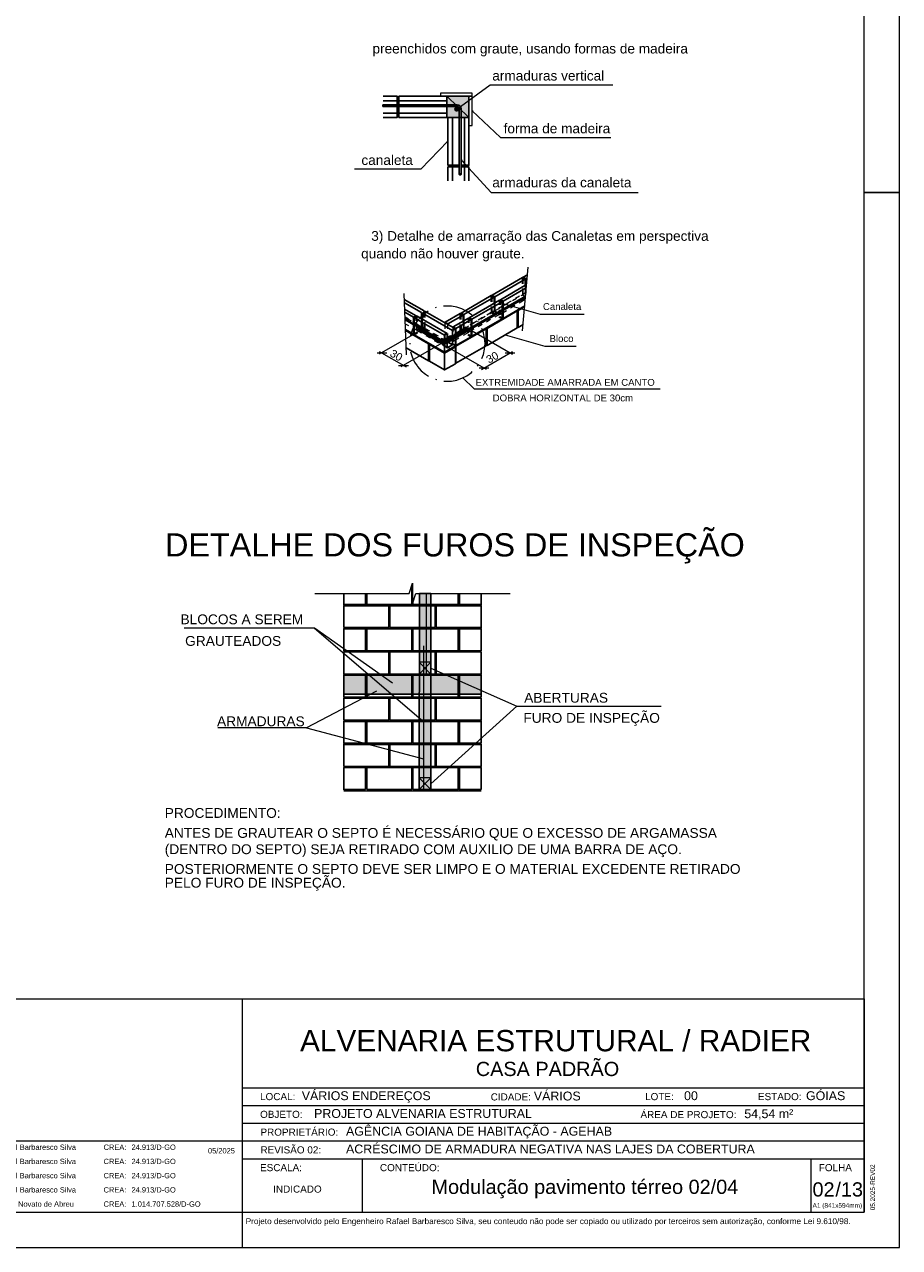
# Model space of a CAD drawing. Header units: millimetres. Extents: x 337 to 624, y -381 to -65.
# Tile 86 of 139: x 397 to 422, y -189 to -154. Entities that reach past the tile are written whole.
import ezdxf
from ezdxf.enums import TextEntityAlignment as Align

# ---------------------------------------------------------------- set-up
doc = ezdxf.new("R2010")
doc.units = ezdxf.units.MM
doc.header["$MEASUREMENT"] = 0
doc.layers.get('0').update_dxf_attribs({"lineweight": 5})
doc.layers.add('PDF_Geometry', color=7, linetype='Continuous')
doc.layers.add('PDF_Text', color=7, linetype='Continuous')
doc.layers.add('PDF_Solid Fills', color=7, linetype='Continuous', true_color=0xdc0000)
doc.layers.add('PRANCHA 01', color=7, linetype='Continuous', lineweight=20)
doc.styles.add('Arial', font='arial.ttf')
doc.styles.add('PDF Arial', font='arial.ttf')

# ---------------------------------------------------------------- blocks, each defined once
blk = doc.blocks.new('Carimbo_Rafael_2022')
at = {"color": 0}
for p, q in [((524.018, -54.927), (551.818, -54.927)), ((524.018, -60.927), (551.818, -60.927))]:
    blk.add_line(p, q, dxfattribs=at)
for p, q in [((524.018, -54.927), (524.018, -60.927)), ((524.018, -54.927), (524.018, -60.927)), ((534.318, -54.927), (534.318, -60.927)), ((534.318, -54.927), (534.318, -60.927)), ((551.818, -54.927), (551.818, -60.927)), ((534.318, -57.427), (551.818, -57.427)), ((534.318, -57.927), (551.818, -57.927)), ((534.318, -58.427), (551.818, -58.427)), ((524.018, -58.927), (534.318, -58.927)), ((526.018, -58.927), (526.018, -60.927)), ((534.318, -58.927), (551.818, -58.927)), ((534.318, -59.427), (551.818, -59.427)), ((537.692, -59.427), (537.692, -60.927)), ((550.318, -59.427), (550.318, -60.927))]:
    blk.add_line(p, q)
at = {"color": 152, "true_color": 0x0063c7, "style": 'Arial'}
for s, height, p in [('ALVENARIA ESTRUTURAL / RADIER', 0.6, (535.944, -56.402)), ('CASA PADRÃO', 0.4, (540.891, -57.098)), ('VÁRIOS ENDEREÇOS', 0.25, (535.992, -57.777)), ('VÁRIOS', 0.25, (542.524, -57.786)), ('GÓIAS', 0.25, (550.185, -57.777)), ('00', 0.25, (546.753, -57.777)), ('PROJETO ALVENARIA ESTRUTURAL', 0.25, (536.338, -58.277)), ('54,54 m²', 0.25, (548.448, -58.284)), ('AGÊNCIA GOIANA DE HABITAÇÃO - AGEHAB', 0.25, (537.237, -58.777)), ('ACRÉSCIMO DE ARMADURA NEGATIVA NAS LAJES DA COBERTURA', 0.25, (537.237, -59.277)), ('INDICADO', 0.2, (535.187, -60.381)), ('/13', 0.4, (551.013, -60.49))]:
    blk.add_text(s, height=height, dxfattribs=at).set_placement(p)
at = {"style": 'Arial'}
for s, height, p in [('LOCAL:', 0.2, (534.818, -57.777)), ('CIDADE:', 0.2, (541.31, -57.786)), ('LOTE:', 0.2, (545.656, -57.777)), ('ESTADO:', 0.2, (548.833, -57.777)), ('OBJETO:', 0.2, (534.818, -58.277)), ('ÁREA DE PROJETO:', 0.2, (545.526, -58.284)), ('PROPRIETÁRIO:', 0.2, (534.829, -58.777)), ('ELAB.', 0.2, (524.318, -59.177)), ('Eng. Civil - Rafael Barbaresco Silva', 0.15, (526.318, -59.177)), ('CREA:', 0.15, (530.414, -59.177)), ('24.913/D-GO', 0.15, (531.2, -59.177)), ('05/2025', 0.15, (533.352, -59.277)), ('REVISÃO 02:', 0.2, (534.829, -59.277)), ('DES.', 0.2, (524.318, -59.577)), ('Eng. Civil - Rafael Barbaresco Silva', 0.15, (526.318, -59.577)), ('CREA:', 0.15, (530.414, -59.577)), ('24.913/D-GO', 0.15, (531.2, -59.577)), ('CONTEÚDO:', 0.2, (538.192, -59.777)), ('CONF.', 0.2, (524.318, -59.977)), ('Eng. Civil - Rafael Barbaresco Silva', 0.15, (526.318, -59.977)), ('CREA:', 0.15, (530.414, -59.977)), ('24.913/D-GO', 0.15, (531.2, -59.977)), ('ESCALA:', 0.2, (534.818, -59.777)), (' FOLHA', 0.2, (550.468, -59.777)), ('RESP.TEC.', 0.2, (524.318, -60.377)), ('Eng. Civil - Rafael Barbaresco Silva', 0.15, (526.318, -60.377)), ('CREA:', 0.15, (530.414, -60.377)), ('24.913/D-GO', 0.15, (531.2, -60.377)), ('REVISÃO 2', 0.2, (524.318, -60.777)), ('Eng. Civil - Lucas Novato de Abreu', 0.15, (526.318, -60.777)), ('CREA:', 0.15, (530.414, -60.777)), ('1.014.707.528/D-GO', 0.15, (531.2, -60.777))]:
    blk.add_text(s, height=height, dxfattribs=at).set_placement(p)
at = {"layer": 'PDF_Text', "insert": (552.128, -60.879), "char_height": 0.13, "attachment_point": 7, "rotation": 90, "line_spacing_factor": 0.76943, "style": 'PDF Arial'}
blk.add_mtext('05.2025-REV02', dxfattribs=at)
at = {"layer": 'PDF_Text', "insert": (550.371, -60.845), "char_height": 0.13, "attachment_point": 7, "line_spacing_factor": 0.76943, "style": 'PDF Arial'}
blk.add_mtext('A1 (841x594mm)', dxfattribs=at)
at = {"layer": 'PDF_Text', "insert": (534.414, -61.318), "char_height": 0.165, "attachment_point": 7, "style": 'PDF Arial'}
blk.add_mtext('Projeto desenvolvido pelo Engenheiro Rafael Barbaresco Silva, seu conteudo não pode ser copiado ou utilizado por terceiros sem autorização, conforme Lei 9.610/98.', dxfattribs=at)

msp = doc.modelspace()

# ---------------------------------------------------------------- linework, layer by layer
at = {"layer": 'PDF_Geometry', "color": 7, "lineweight": 20}
for points in [[(409.0697, -156.7932), (410.0101, -156.114), (413.4582, -156.114)], [(409.5283, -156.8629), (409.4993, -156.8455), (410.3004, -157.5885), (413.4002, -157.5885)], [(409.4993, -156.8455), (409.5225, -156.8687)], [(408.7969, -157.7278), (408.8201, -157.6988), (408.0597, -158.4824), (406.1905, -158.4824)], [(408.8201, -157.6988), (408.7911, -157.722)], [(409.2207, -158.2444), (409.1916, -158.2212), (410.0333, -159.1442), (414.178, -159.1442)], [(409.1916, -158.2212), (409.2091, -158.2502)], [(410.9157, -163.0334), (411.0782, -161.2455)], [(411.0144, -161.7448), (411.0144, -161.9711), (410.875, -162.0524)], [(410.9157, -161.7099), (410.9157, -161.5358)], [(410.9331, -161.7099), (410.9331, -161.5532)], [(410.9911, -161.7564), (410.9911, -161.9828), (411.0086, -161.9944)], [(407.6534, -163.7126), (407.5837, -161.9886)], [(410.0391, -162.2149), (410.0391, -162.0408)], [(410.0624, -162.2149), (410.0624, -162.0524)], [(410.2713, -162.3078), (410.2713, -162.1743)], [(410.7531, -162.1221), (410.637, -162.1917)], [(410.8344, -162.064), (410.7183, -162.1279)], [(410.9969, -162.1569), (410.8228, -162.2556)], [(410.9157, -161.8434), (410.9157, -162.0176), (411.0028, -162.0698)], [(410.9157, -162.0292), (411.0028, -162.0814)], [(410.9331, -162.006), (410.9331, -161.8434)], [(411.0144, -161.9595), (410.9563, -161.9944)], [(411.0144, -161.9711), (411.0144, -161.9711)], [(408.2629, -162.482), (408.1874, -162.5342), (408.0655, -162.6329), (407.961, -162.749), (407.9436, -162.7722), (407.8797, -162.8767), (407.8101, -163.016), (407.7636, -163.1611), (407.7636, -163.1669)], [(408.1526, -162.6619), (408.1526, -162.5052)], [(408.1758, -162.6619), (408.1758, -162.4878)], [(408.4893, -162.3833), (408.4602, -162.3891)], [(409.5051, -162.5981), (409.4819, -162.5807), (409.3542, -162.4878), (409.2149, -162.4181), (409.1278, -162.3891), (409.0697, -162.3659), (408.9188, -162.3427), (408.7621, -162.3368), (408.6982, -162.3427)], [(410.0391, -162.5226), (409.9114, -162.5923)], [(410.1204, -162.4878), (409.9869, -162.5632)], [(410.0391, -162.3485), (410.0391, -162.5226), (410.132, -162.5748)], [(410.0624, -162.5052), (410.0624, -162.3485)], [(410.1204, -162.4704), (410.0624, -162.5052), (410.1552, -162.5632)], [(410.1204, -162.2614), (410.1204, -162.4878), (410.2713, -162.5748), (410.2713, -162.4413)], [(410.1378, -162.244), (410.1378, -162.4762)], [(410.2771, -162.3949), (410.1378, -162.4762), (410.2946, -162.5632), (410.4687, -162.4646)], [(410.3584, -162.3368), (410.2423, -162.4065)], [(410.2946, -162.3078), (410.2946, -162.1859)], [(410.2946, -162.2498), (411.4149, -162.569), (412.6513, -162.569)], [(410.2946, -162.5632), (410.2946, -162.4413)], [(410.5151, -162.2556), (410.399, -162.3252)], [(410.5964, -162.1975), (410.4803, -162.2672)], [(410.7009, -162.3252), (410.5848, -162.3949)], [(407.6127, -162.6387), (407.7056, -162.6967)], [(407.6127, -162.6561), (407.7869, -162.7548)], [(407.6185, -162.8361), (407.7114, -162.8883)], [(407.8217, -162.7606), (407.9436, -162.8303)], [(407.903, -162.8245), (408.0771, -162.9231)], [(407.9262, -162.7548), (407.9262, -162.6329)], [(407.9262, -162.8883), (407.9262, -163.0102), (408.0771, -162.9231), (408.0771, -162.6967)], [(407.9494, -162.7548), (407.9494, -162.6213)], [(408.0771, -163.0973), (407.9494, -163.0218), (408.1003, -162.9347), (408.1003, -162.7084)], [(408.1526, -162.9522), (408.1526, -162.8012)], [(408.1758, -162.9696), (408.1758, -162.7954)], [(408.7447, -162.9754), (408.7447, -162.8187)], [(408.8201, -162.9812), (408.8201, -162.8593)], [(409.1684, -162.7142), (409.1684, -162.5458)], [(409.1684, -163.0218), (409.1684, -162.8535)], [(409.1916, -162.7142), (409.1916, -162.5574)], [(409.1916, -162.8535), (409.1916, -163.0102), (409.2729, -163.0567)], [(409.2439, -162.7664), (409.2439, -162.9928), (409.3948, -163.0799), (409.2439, -163.1669)], [(409.2671, -162.749), (409.2671, -162.9812), (409.418, -163.0683), (409.418, -162.9464)], [(409.3948, -162.8128), (409.3948, -162.6793)], [(409.418, -162.8128), (409.418, -162.6909)], [(409.5573, -162.8012), (409.4354, -162.8709)], [(409.6328, -162.7664), (409.5167, -162.8361)], [(409.6676, -162.7838), (409.6502, -162.7606)], [(409.7837, -162.8593), (409.6676, -162.9231)], [(409.7953, -162.6619), (409.6734, -162.7316)], [(409.8708, -162.6329), (409.7489, -162.7026)], [(410.0217, -162.72), (409.9056, -162.7896)], [(410.2713, -162.5748), (410.1436, -162.6503)], [(410.2539, -162.6445), (410.3468, -162.6967)], [(410.2771, -162.6329), (410.37, -162.6851)], [(408.0249, -163.0392), (406.8871, -163.6952)], [(407.8333, -162.958), (407.9262, -163.0102)], [(407.8681, -163.1437), (407.9668, -163.0915)], [(407.8739, -163.1147), (407.9552, -163.0683)], [(407.9494, -163.0218), (407.9494, -162.8883)], [(408.0713, -163.0044), (408.1526, -162.9522), (408.0597, -162.8999)], [(408.0829, -163.0218), (408.1758, -162.9696), (408.3035, -163.0392)], [(408.1003, -162.9347), (408.2687, -163.0334)], [(408.1932, -163.1669), (408.3151, -163.2366)], [(408.3906, -163.1031), (408.5067, -163.1727)], [(408.4254, -163.1089), (408.5415, -163.1785)], [(408.7447, -163.2714), (408.7447, -163.1089)], [(408.8956, -163.1785), (408.7447, -163.2714), (408.8375, -163.3237)], [(408.8201, -163.2366), (408.8201, -163.1147)], [(408.9711, -163.1495), (408.8201, -163.2366), (408.9711, -163.3237), (409.1278, -163.2366)], [(408.9711, -163.0683), (408.9711, -162.9464)], [(408.9711, -163.3237), (408.9711, -163.2076)], [(409.0175, -163.1147), (409.1684, -163.0218), (409.2613, -163.0799)], [(409.2439, -162.9928), (409.093, -163.0799)], [(409.3193, -162.9347), (409.1916, -163.0102)], [(409.3948, -162.9057), (409.2671, -162.9812)], [(409.3832, -163.1437), (409.4761, -163.2018)], [(409.389, -163.1263), (409.4761, -163.1727)], [(409.3948, -163.0799), (409.3948, -162.9464)], [(409.5457, -162.9928), (409.418, -163.0683)], [(409.4993, -163.0392), (410.637, -163.6952)], [(409.7721, -163.8113), (409.8186, -163.701), (409.8534, -163.5501), (409.865, -163.3933), (409.8534, -163.2424), (409.8186, -163.0915), (409.7721, -162.9696)], [(410.4281, -163.1437), (411.5426, -163.463), (412.4249, -163.463)], [(408.7098, -163.3469), (407.4966, -164.0493)], [(407.7462, -163.3817), (407.7462, -163.4107)], [(408.4312, -163.3063), (408.5531, -163.3701)], [(408.6286, -163.2424), (408.7969, -163.3411)], [(408.6634, -163.2482), (408.7795, -163.3179)], [(408.6692, -163.4398), (408.7969, -163.5152)], [(408.6808, -163.4165), (409.894, -164.1131)], [(408.8956, -163.3817), (409.0291, -163.4572)], [(408.9536, -163.3933), (409.0465, -163.4456)], [(406.8233, -163.6546), (407.0961, -163.6546)], [(406.8871, -163.6139), (407.6417, -164.0493)], [(407.7695, -163.6255), (407.8101, -163.7707), (407.8797, -163.9158), (407.9494, -164.0203), (407.961, -164.0435), (408.0655, -164.1596), (408.1874, -164.2582), (408.2687, -164.3105)], [(409.7605, -164.1247), (410.637, -163.6139)], [(410.4281, -163.6546), (410.7009, -163.6546)], [(407.4328, -164.0087), (407.7056, -164.0087)], [(408.704, -164.4498), (408.7621, -164.4556), (408.9188, -164.4498), (409.0697, -164.4208), (409.1336, -164.3976), (409.2149, -164.3685), (409.3542, -164.2989), (409.4819, -164.2118), (409.5051, -164.1828)], [(409.6502, -164.0261), (409.6676, -164.0029)], [(409.6967, -164.0783), (409.9695, -164.0783)], [(408.466, -164.3976), (408.4951, -164.4092)], [(409.2323, -164.3511), (409.5573, -164.6704), (414.7933, -164.6704)], [(405.0693, -170.4332), (407.5268, -170.4332), (407.7252, -170.4332), (407.8189, -170.1411), (407.8189, -170.7252), (407.9181, -170.4332), (408.1164, -170.4332), (410.5685, -170.4332)], [(408.2101, -170.4332), (408.2101, -172.7254)], [(405.0638, -171.4085), (401.3995, -171.4085)], [(407.2623, -172.9513), (405.0638, -171.4085), (408.133, -174.0313)], [(408.133, -171.9044), (408.133, -175.9489)], [(408.3368, -172.6979), (408.0117, -172.3672)], [(408.3368, -172.3672), (408.0117, -172.6979)], [(408.3368, -172.5326), (410.7558, -173.6015), (408.3368, -175.7891)], [(406.805, -173.1828), (404.8378, -174.2132), (408.133, -175.0838)], [(410.7558, -173.6015), (414.8224, -173.6015)], [(404.8378, -174.2132), (402.3472, -174.2132)], [(408.3368, -175.9489), (408.0117, -175.6238)], [(408.3368, -175.6238), (408.0117, -175.9489)], [(405.8848, -175.982), (409.7585, -175.982)]]:
    msp.add_lwpolyline(points, dxfattribs=at)
at = {"layer": 'PDF_Geometry', "color": 7, "lineweight": 30}
for points in [[(409.0755, -156.7177), (406.9974, -156.7177), (407.0032, -156.7177), (407.0032, -156.7119), (407.009, -156.7119), (407.009, -156.7061), (407.009, -156.7003), (407.009, -156.6945), (407.009, -156.6887), (407.009, -156.6829), (407.0032, -156.6771), (407.0032, -156.6713), (406.9974, -156.6713), (406.9916, -156.6713), (406.9858, -156.6771), (406.9858, -156.6829), (406.9858, -156.6887), (406.9858, -156.6945), (406.9858, -156.7003), (406.9858, -156.7061), (406.9858, -156.7119), (406.9916, -156.7177), (406.9974, -156.7177)], [(407.3921, -156.6713), (407.3921, -156.4333), (406.9974, -156.4333)], [(407.3921, -156.561), (406.9974, -156.561)], [(409.0755, -156.6713), (406.9974, -156.6713)], [(407.4386, -156.6713), (407.4386, -156.4333), (408.7853, -156.4333), (408.7853, -156.6713)], [(407.4386, -156.561), (408.7853, -156.561)], [(406.9974, -157.0254), (407.3921, -157.0254), (407.3921, -156.7177)], [(407.3921, -156.9035), (406.9974, -156.9035)], [(408.7853, -156.7177), (408.7853, -157.0254), (407.4386, -157.0254), (407.4386, -156.7177)], [(407.4386, -156.9035), (408.7853, -156.9035)], [(409.1394, -158.6275), (409.1394, -156.7874)], [(409.1916, -158.6275), (409.1916, -156.7874)], [(409.1394, -158.3721), (408.8201, -158.3721), (408.8201, -157.0254), (409.1394, -157.0254)], [(408.9478, -157.0254), (408.9478, -158.3721)], [(409.1916, -157.0254), (409.4122, -157.0254), (409.4122, -158.3721), (409.1916, -158.3721)], [(409.2845, -157.0254), (409.2845, -158.3721)], [(408.8201, -158.8133), (408.8201, -158.4186), (409.1278, -158.4186)], [(408.9478, -158.4186), (408.9478, -158.8133)], [(409.18, -158.4186), (409.4122, -158.4186), (409.4122, -158.8133)], [(409.2845, -158.4186), (409.2845, -158.8133)], [(411.0608, -161.4545), (410.9331, -161.5242), (411.0144, -161.5706), (411.0492, -161.5474)], [(410.1378, -162.2498), (410.1378, -162.0756), (410.0624, -162.0292), (410.9157, -161.5358), (410.9911, -161.5822), (410.1378, -162.0756)], [(410.2946, -162.1627), (411.0318, -161.7331)], [(410.37, -162.2033), (411.026, -161.826)], [(410.9331, -161.5532), (410.9331, -161.5242)], [(410.9911, -161.7564), (410.9911, -161.5822)], [(411.0144, -161.7448), (411.0144, -161.5706)], [(408.1526, -162.4994), (408.1526, -162.4762), (407.5895, -162.1511)], [(408.6982, -163.3933), (411.0028, -162.064)], [(408.7098, -163.4165), (411.0028, -162.093)], [(409.1916, -162.5342), (410.0391, -162.0408), (410.1204, -162.0872), (409.2671, -162.5748)], [(409.418, -162.6909), (409.418, -162.6677), (409.4935, -162.7084), (410.3468, -162.2208), (410.2713, -162.1743), (409.418, -162.6677)], [(410.0624, -162.0524), (410.0624, -162.0292)], [(410.1204, -162.2556), (410.1204, -162.0872)], [(410.2946, -162.1859), (410.2946, -162.1627), (410.37, -162.2033), (410.37, -162.6851)], [(408.0771, -162.6967), (408.0771, -162.5226), (407.5953, -162.244)], [(407.6011, -162.4239), (407.9262, -162.6097)], [(407.6069, -162.511), (407.8507, -162.6503)], [(408.9478, -163.4282), (408.9478, -163.0218), (408.1003, -162.5342), (408.1758, -162.4878), (409.0291, -162.9812), (409.0291, -163.4572)], [(410.3468, -162.2208), (410.3468, -162.6967), (409.4935, -163.1902)], [(410.7473, -162.4646), (410.7706, -162.4762), (410.7706, -162.9522), (409.9231, -163.4456)], [(409.9231, -162.9696), (410.7706, -162.4762)], [(410.3468, -162.6735), (410.37, -162.6851), (410.9795, -162.331)], [(410.7706, -162.4529), (410.7938, -162.4646), (410.9795, -162.3543)], [(410.7938, -162.9406), (410.7938, -162.4646)], [(407.6127, -162.7258), (408.6866, -163.3469)], [(407.8507, -163.1321), (407.8507, -162.6503), (407.9262, -162.6097), (407.9262, -162.6329)], [(409.0465, -163.9506), (409.0465, -163.4688), (409.0291, -163.4572), (408.7214, -163.6371), (407.8681, -163.1437), (407.8681, -162.6677), (407.9494, -162.6213), (408.7969, -163.1147), (408.7969, -163.5152), (408.9478, -163.4282), (408.7969, -163.3411)], [(408.7214, -163.6371), (408.7214, -163.1553), (408.7969, -163.1147), (408.7214, -163.1553), (407.8681, -162.6677)], [(408.1003, -162.7084), (408.1003, -162.5342)], [(409.2439, -162.7606), (409.2439, -162.5923), (409.1684, -162.5458), (408.7447, -162.7896)], [(408.8201, -162.8593), (408.8201, -162.8361), (408.7447, -162.7896), (408.7447, -162.8187)], [(408.8201, -162.8361), (409.2439, -162.5923)], [(409.4761, -162.72), (409.3948, -162.6793), (408.9711, -162.9231)], [(409.0291, -163.434), (409.0465, -163.4456), (409.4761, -163.2018), (409.4761, -162.72), (409.0465, -162.9696)], [(409.1916, -162.5574), (409.1916, -162.5342), (409.2671, -162.5748), (409.2671, -162.749)], [(409.4761, -163.1727), (409.4935, -163.1902), (409.4935, -162.7084)], [(410.7706, -162.9289), (410.7938, -162.9406), (410.9331, -162.8593)], [(407.6243, -162.9986), (407.8507, -163.1321), (407.8739, -163.1205)], [(407.6243, -163.0276), (408.2745, -163.3991), (408.2977, -163.3875)], [(408.6924, -163.3933), (408.0365, -163.016), (408.0307, -163.016), (408.0307, -163.0218), (408.0249, -163.0218), (408.0249, -163.0276), (408.0249, -163.0334), (408.0249, -163.0392), (408.6808, -163.4165)], [(408.704, -163.3237), (409.36, -162.9464), (409.36, -162.9522), (409.36, -162.958), (409.3658, -162.9638), (409.3716, -162.9696), (409.3716, -162.9638), (408.7098, -163.3469)], [(409.0291, -162.9812), (408.9478, -163.0218)], [(408.9711, -162.9464), (408.9711, -162.9231), (409.0465, -162.9696), (409.0465, -163.4456)], [(409.0291, -163.939), (409.0465, -163.9506), (409.8998, -163.4572), (409.8998, -162.9812)], [(409.8766, -162.9696), (409.8998, -162.9812), (409.0465, -163.4688)], [(409.36, -162.9464), (409.3658, -162.9464), (409.3658, -162.9522), (409.3716, -162.9522), (409.3716, -162.958), (409.3716, -162.9638)], [(409.8998, -162.9522), (409.9231, -162.9696), (409.9231, -163.4456), (409.8998, -163.434)], [(407.6417, -163.5152), (408.2745, -163.8809), (408.2977, -163.8693)], [(408.2745, -163.8809), (408.2745, -163.3991)], [(408.2977, -163.4165), (408.2977, -163.8926), (408.7214, -164.1363), (408.7214, -163.6604), (408.2977, -163.4165), (408.3151, -163.3991)], [(409.0059, -163.4688), (409.0291, -163.4862), (408.7214, -163.6604)], [(408.7214, -164.1363), (409.0291, -163.9622), (409.0291, -163.4862)], [(406.5019, -170.4332), (406.5019, -170.7417), (405.8848, -170.7417), (405.8848, -170.4332)], [(406.535, -170.4332), (406.535, -170.7417), (407.8023, -170.7417), (407.8023, -170.1907)], [(407.8354, -170.6756), (407.8354, -170.7417), (409.1083, -170.7417), (409.1083, -170.4332)], [(409.7585, -170.4332), (409.7585, -170.7417), (409.1413, -170.7417), (409.1413, -170.4332)], [(405.8848, -172.8026), (405.8848, -172.7254), (406.0005, -172.7254)], [(406.1272, -172.7254), (406.2595, -172.7254)], [(406.3917, -172.7254), (406.5019, -172.7254), (406.5019, -172.8026)], [(406.7168, -172.7254), (406.535, -172.7254), (406.535, -172.8026)], [(406.9758, -172.7254), (406.8436, -172.7254)], [(407.2348, -172.7254), (407.1025, -172.7254)], [(407.4938, -172.7254), (407.367, -172.7254)], [(407.8023, -172.8026), (407.8023, -172.7254), (407.626, -172.7254)], [(408.0172, -172.7254), (407.8354, -172.7254), (407.8354, -172.8026)], [(408.2762, -172.7254), (408.144, -172.7254)], [(408.5352, -172.7254), (408.4085, -172.7254)], [(408.7997, -172.7254), (408.6675, -172.7254)], [(409.1083, -172.8026), (409.1083, -172.7254), (408.9264, -172.7254)], [(409.1413, -172.8026), (409.1413, -172.7254), (409.2515, -172.7254)], [(409.3838, -172.7254), (409.5105, -172.7254)], [(409.6428, -172.7254), (409.7585, -172.7254), (409.7585, -172.8026)], [(405.8848, -173.0615), (405.8848, -172.9293)], [(406.0005, -173.2654), (405.8848, -173.2654), (405.8848, -173.1938)], [(406.5019, -173.1938), (406.5019, -173.2654), (406.3917, -173.2654)], [(406.5019, -172.9293), (406.5019, -173.0615)], [(406.535, -172.9293), (406.535, -173.0615)], [(406.535, -173.1938), (406.535, -173.2654), (406.7168, -173.2654)], [(407.626, -173.2654), (407.8023, -173.2654), (407.8023, -173.1938)], [(407.8023, -173.0615), (407.8023, -172.9293)], [(407.8354, -172.9293), (407.8354, -173.0615)], [(407.8354, -173.1938), (407.8354, -173.2654), (408.0172, -173.2654)], [(408.9264, -173.2654), (409.1083, -173.2654), (409.1083, -173.1938)], [(409.1083, -173.0615), (409.1083, -172.9293)], [(409.1413, -173.0615), (409.1413, -172.9293)], [(409.2515, -173.2654), (409.1413, -173.2654), (409.1413, -173.1938)], [(409.7585, -173.1938), (409.7585, -173.2654), (409.6428, -173.2654)], [(409.7585, -172.9293), (409.7585, -173.0615)], [(406.2595, -173.2654), (406.1272, -173.2654)], [(406.8436, -173.2654), (406.9758, -173.2654)], [(407.1025, -173.2654), (407.2348, -173.2654)], [(407.367, -173.2654), (407.4938, -173.2654)], [(408.144, -173.2654), (408.2762, -173.2654)], [(408.4085, -173.2654), (408.5352, -173.2654)], [(408.6675, -173.2654), (408.7997, -173.2654)], [(409.5105, -173.2654), (409.3838, -173.2654)]]:
    msp.add_lwpolyline(points, dxfattribs=at)
at = {"layer": 'PDF_Geometry', "color": 7, "lineweight": 20}
for points in [[(408.6112, -156.3462), (408.6112, -156.4333), (409.4993, -156.4333), (409.4993, -156.3462)], [(409.4122, -157.2518), (409.4993, -157.2518), (409.4993, -156.4333), (409.4122, -156.4333)], [(408.3368, -172.6979), (408.3368, -172.3672), (408.0117, -172.3672), (408.0117, -172.6979)], [(408.3368, -175.9489), (408.3368, -175.6238), (408.0117, -175.6238), (408.0117, -175.9489)]]:
    msp.add_lwpolyline(points, close=True, dxfattribs=at)
at = {"layer": 'PDF_Geometry', "color": 254, "lineweight": 0, "true_color": 0xdbdbdb}
for points in [[(408.7853, -156.4333), (409.4122, -156.4333), (409.4122, -156.4333)], [(408.0172, -170.4332), (408.0117, -175.982), (408.0117, -175.982)], [(408.0172, -170.4332), (408.0117, -175.982)], [(406.5019, -173.2654), (406.5019, -172.7254)], [(406.5019, -173.2654), (406.5019, -172.7254)], [(406.535, -173.2654), (406.535, -172.7254)], [(406.535, -173.2654), (406.535, -172.7254)], [(407.8354, -173.2654), (407.8354, -172.7254)], [(407.8354, -173.2654), (407.8354, -172.7254)], [(409.7585, -173.2654), (409.7585, -172.7254)], [(409.7585, -173.2654), (409.7585, -172.7254)]]:
    msp.add_lwpolyline(points, close=True, dxfattribs=at)
at = {"layer": 'PDF_Geometry', "color": 8, "lineweight": 0, "true_color": 0x7f7f7f}
for points in [[(408.7853, -157.0254), (409.4122, -157.0254), (408.7853, -156.4333)], [(409.4122, -157.0254), (408.7853, -156.4333), (409.4122, -156.4333)], [(408.7853, -156.4333), (409.4122, -156.4333)]]:
    msp.add_lwpolyline(points, close=True, dxfattribs=at)
at = {"layer": 'PDF_Geometry', "color": 8, "lineweight": 25, "true_color": 0x7f7f7f}
msp.add_lwpolyline([(408.7853, -156.4333), (408.7853, -157.0254), (409.4122, -157.0254), (409.4122, -156.4333)], close=True, dxfattribs=at)
at = {"layer": 'PDF_Geometry', "color": 7, "lineweight": 0}
for points in [[(409.122, -156.7932), (409.0465, -156.7468), (409.0233, -156.7758)], [(409.0233, -156.7758), (409.0233, -156.8106), (409.122, -156.7932)], [(409.0233, -156.8106), (409.122, -156.7932), (409.0465, -156.8397)], [(409.0813, -156.741), (409.122, -156.7932), (409.0465, -156.7468)], [(409.122, -156.7932), (409.0465, -156.8397), (409.0813, -156.8455)], [(409.1104, -156.7584), (409.0813, -156.741), (409.122, -156.7932)], [(409.0813, -156.8455), (409.1104, -156.828), (409.122, -156.7932)], [(409.1104, -156.828), (409.122, -156.7932), (409.1104, -156.828)]]:
    msp.add_lwpolyline(points, close=True, dxfattribs=at)
msp.add_lwpolyline([(409.1104, -156.828), (409.122, -156.7932), (409.1104, -156.828)], dxfattribs=at)
at = {"layer": 'PDF_Geometry', "color": 7, "lineweight": 30}
for points in [[(409.1916, -158.6275), (409.1858, -158.6217), (409.18, -158.6217), (409.18, -158.6159), (409.1742, -158.6159), (409.1684, -158.6159), (409.1626, -158.6159), (409.1568, -158.6159), (409.151, -158.6217), (409.1452, -158.6217), (409.1452, -158.6275), (409.1394, -158.6275), (409.1394, -158.6334), (409.1452, -158.6334), (409.1452, -158.6392), (409.151, -158.6392), (409.1568, -158.6392), (409.1626, -158.6392), (409.1626, -158.645), (409.1684, -158.645), (409.1684, -158.6392), (409.1742, -158.6392), (409.18, -158.6392), (409.1858, -158.6392), (409.1858, -158.6334), (409.1916, -158.6334)], [(405.8848, -171.3919), (407.1521, -171.3919), (407.1521, -170.7748), (405.8848, -170.7748)], [(407.1852, -171.3919), (408.4581, -171.3919), (408.4581, -170.7748), (407.1852, -170.7748)], [(408.4856, -171.3919), (409.7585, -171.3919), (409.7585, -170.7748), (408.4856, -170.7748)], [(406.5019, -172.0421), (405.8848, -172.0421), (405.8848, -171.425), (406.5019, -171.425)], [(406.535, -172.0421), (407.8023, -172.0421), (407.8023, -171.425), (406.535, -171.425)], [(407.8354, -172.0421), (409.1083, -172.0421), (409.1083, -171.425), (407.8354, -171.425)], [(409.7585, -172.0421), (409.1413, -172.0421), (409.1413, -171.425), (409.7585, -171.425)], [(405.8848, -172.6979), (407.1521, -172.6979), (407.1521, -172.0752), (405.8848, -172.0752)], [(407.1852, -172.6979), (408.4581, -172.6979), (408.4581, -172.0752), (407.1852, -172.0752)], [(408.4856, -172.6979), (409.7585, -172.6979), (409.7585, -172.0752), (408.4856, -172.0752)], [(406.5019, -173.3481), (405.8848, -173.3481), (405.8848, -172.7254), (406.5019, -172.7254)], [(406.535, -173.3481), (407.8023, -173.3481), (407.8023, -172.7254), (406.535, -172.7254)], [(407.8354, -173.3481), (409.1083, -173.3481), (409.1083, -172.7254), (407.8354, -172.7254)], [(409.7585, -173.3481), (409.1413, -173.3481), (409.1413, -172.7254), (409.7585, -172.7254)], [(405.8848, -173.9983), (407.1521, -173.9983), (407.1521, -173.3811), (405.8848, -173.3811)], [(407.1852, -173.9983), (408.4581, -173.9983), (408.4581, -173.3811), (407.1852, -173.3811)], [(408.4856, -173.9983), (409.7585, -173.9983), (409.7585, -173.3811), (408.4856, -173.3811)], [(406.5019, -174.6485), (405.8848, -174.6485), (405.8848, -174.0313), (406.5019, -174.0313)], [(406.535, -174.6485), (407.8023, -174.6485), (407.8023, -174.0313), (406.535, -174.0313)], [(407.8354, -174.6485), (409.1083, -174.6485), (409.1083, -174.0313), (407.8354, -174.0313)], [(409.7585, -174.6485), (409.1413, -174.6485), (409.1413, -174.0313), (409.7585, -174.0313)], [(405.8848, -175.2987), (407.1521, -175.2987), (407.1521, -174.6815), (405.8848, -174.6815)], [(407.1852, -175.2987), (408.4581, -175.2987), (408.4581, -174.6815), (407.1852, -174.6815)], [(408.4856, -175.2987), (409.7585, -175.2987), (409.7585, -174.6815), (408.4856, -174.6815)], [(406.5019, -175.9489), (405.8848, -175.9489), (405.8848, -175.3318), (406.5019, -175.3318)], [(406.535, -175.9489), (407.8023, -175.9489), (407.8023, -175.3318), (406.535, -175.3318)], [(407.8354, -175.9489), (409.1083, -175.9489), (409.1083, -175.3318), (407.8354, -175.3318)], [(409.7585, -175.9489), (409.1413, -175.9489), (409.1413, -175.3318), (409.7585, -175.3318)]]:
    msp.add_lwpolyline(points, close=True, dxfattribs=at)
msp.add_lwpolyline([(407.6127, -162.7026), (408.6982, -163.3237, 0.2018972), (408.7078, -163.3221)], format="xyb", dxfattribs=at)
at = {"layer": 'PDF_Geometry', "color": 254, "lineweight": 25, "true_color": 0xdbdbdb}
for points in [[(408.0172, -170.4332), (408.3368, -170.4332), (408.3368, -175.982), (408.0117, -175.982)], [(406.5019, -173.2654), (405.8848, -173.2654), (405.8848, -172.7254), (406.5019, -172.7254)], [(406.535, -173.2654), (407.8023, -173.2654), (407.8023, -172.7254), (406.535, -172.7254)], [(407.8354, -173.2654), (409.1083, -173.2654), (409.1083, -172.7254), (407.8354, -172.7254)], [(409.7585, -173.2654), (409.1413, -173.2654), (409.1413, -172.7254), (409.7585, -172.7254)]]:
    msp.add_lwpolyline(points, close=True, dxfattribs=at)
at = {"layer": 'PDF_Geometry', "color": 7, "lineweight": 20}
msp.add_circle((409.0727, -156.7903), 0.0551, dxfattribs=at)
at = {"layer": 'PDF_Geometry', "color": 7, "lineweight": 30}
for centre, radius, start, end in [((409.0784, -156.7845), 0.1132, 0.01086, 89.98914), ((409.0784, -156.7845), 0.0668, 0.00813, 89.99187), ((408.7011, -163.3788), 0.0377, 242.68379, 288.62997), ((408.7011, -163.3208), 0.0261, 239.98863, 300.01137), ((408.7011, -163.3787), 0.0146, 243.0015, 288.37108)]:
    msp.add_arc(centre, radius, start, end, dxfattribs=at)
at = {"layer": 'PDF_Solid Fills', "color": 8, "true_color": 0x7f7f7f, "transparency": 33554559}
for points in [[(408.7853, -157.0254), (409.4122, -157.0254), (408.7853, -156.4333)], [(409.4122, -157.0254), (408.7853, -156.4333), (409.4122, -156.4333)]]:
    msp.add_solid(points, dxfattribs=at)
at = {"layer": 'PDF_Solid Fills', "color": 7, "lineweight": 25, "transparency": 33554559}
msp.add_solid([(409.122, -156.7932), (409.0465, -156.7468), (409.0233, -156.7758)], dxfattribs=at)
at = {"layer": 'PDF_Solid Fills', "color": 7, "transparency": 33554559}
for points in [[(409.0233, -156.7758), (409.0233, -156.8106), (409.122, -156.7932)], [(409.0233, -156.8106), (409.122, -156.7932), (409.0465, -156.8397)], [(409.0813, -156.741), (409.122, -156.7932), (409.0465, -156.7468)], [(409.1104, -156.7584), (409.0813, -156.741), (409.122, -156.7932)], [(409.0813, -156.8455), (409.1104, -156.828), (409.122, -156.7932)]]:
    msp.add_solid(points, dxfattribs=at)
at = {"layer": 'PDF_Solid Fills', "color": 7, "lineweight": 0, "transparency": 33554559}
msp.add_solid([(409.122, -156.7932), (409.0465, -156.8397), (409.0813, -156.8455)], dxfattribs=at)
at = {"layer": 'PDF_Solid Fills', "transparency": 33554559}
for points in [[(408.3368, -175.982), (408.0172, -170.4332), (408.0117, -175.982)], [(408.3368, -170.4332), (408.3368, -175.982), (408.0172, -170.4332)], [(405.8848, -173.2654), (405.8848, -172.7254), (406.5019, -173.2654)], [(405.8848, -172.7254), (406.5019, -173.2654), (406.5019, -172.7254)], [(407.8023, -173.2654), (407.8023, -172.7254), (406.535, -173.2654)], [(407.8023, -172.7254), (406.535, -173.2654), (406.535, -172.7254)], [(409.1083, -173.2654), (409.1083, -172.7254), (407.8354, -173.2654)], [(409.1083, -172.7254), (407.8354, -173.2654), (407.8354, -172.7254)], [(409.1413, -173.2654), (409.1413, -172.7254), (409.7585, -173.2654)], [(409.1413, -172.7254), (409.7585, -173.2654), (409.7585, -172.7254)]]:
    msp.add_solid(points, dxfattribs=at)
at = {"layer": 'PRANCHA 01'}
msp.add_line((420.5312, -159.1442), (421.5312, -159.1442), dxfattribs=at)
msp.add_line((420.5312, -159.1442), (421.5312, -159.1442), dxfattribs=at)
for points in [[(337.4312, -188.8442), (421.5312, -188.8442), (421.5312, -129.4442), (337.4312, -129.4442), (337.4312, -188.8442)], [(421.5312, -159.1442), (420.5312, -159.1442)], [(421.5312, -159.1442), (420.5312, -159.1442)], [(403.0312, -187.8442), (403.0312, -188.8442)], [(403.0312, -187.8442), (403.0312, -188.8442)]]:
    msp.add_lwpolyline(points, dxfattribs=at)
msp.add_lwpolyline([(339.9312, -187.8442), (420.5312, -187.8442), (420.5312, -130.4442), (339.9312, -130.4442)], close=True, dxfattribs=at)

# ---------------------------------------------------------------- block references
msp.add_blockref('Carimbo_Rafael_2022', (-131.2867, -126.9176))

# ---------------------------------------------------------------- texts
at = {"color": 152, "true_color": 0x0063c7, "style": 'Arial'}
msp.add_text('Modulação pavimento térreo 02/04', height=0.4, dxfattribs=at).set_placement((412.6749, -187.3345), align=Align.CENTER)
msp.add_text('02', height=0.4, dxfattribs=at).set_placement((419.0811, -187.4082))
at = {"layer": 'PDF_Text', "attachment_point": 7, "style": 'PDF Arial'}
for s, insert, char_height in [('preenchidos com graute, usando formas de madeira', (406.6958, -155.3094), 0.274233), ('armaduras vertical', (410.0682, -155.9926), 0.274233), ('forma de madeira', (410.3874, -157.4786), 0.274233), ('canaleta', (406.3841, -158.3697), 0.27423), ('armaduras da canaleta', (410.0682, -158.9995), 0.274233), ('3) Detalhe de amarração das Canaletas em perspectiva', (406.6607, -160.586), 0.274233), ('quando não houver graute.', (406.3763, -161.0794), 0.274233), ('Canaleta', (411.4946, -162.4512), 0.19282), ('Bloco', (411.6804, -163.351), 0.19282), ('EXTREMIDADE AMARRADA EM CANTO', (409.5979, -164.5857), 0.192819), ('DOBRA HORIZONTAL DE 30cm', (410.0798, -165.0247), 0.192819), ('DETALHE DOS FUROS DE INSPEÇÃO', (400.8595, -169.5871), 0.650793), ('BLOCOS A SEREM', (401.2917, -171.3), 0.276585), ('GRAUTEADOS', (401.4216, -171.9083), 0.27658), ('ABERTURAS', (410.9653, -173.5081), 0.27658), ('ARMADURAS', (402.3197, -174.1712), 0.27658), ('FURO DE INSPEÇÃO', (410.9432, -174.1565), 0.276585), ('PROCEDIMENTO:', (400.8485, -176.7518), 0.276585), ('ANTES DE GRAUTEAR O SEPTO É NECESSÁRIO QUE O EXCESSO DE ARGAMASSA', (400.8485, -177.3855), 0.276585), ('(DENTRO DO SEPTO) SEJA RETIRADO COM AUXILIO DE UMA BARRA DE AÇO.', (400.8485, -177.8539), 0.276585), ('POSTERIORMENTE O SEPTO DEVE SER LIMPO E O MATERIAL EXCEDENTE RETIRADO', (400.8485, -178.3278), 0.276585), ('PELO FURO DE INSPEÇÃO.', (400.8485, -178.7961), 0.276585)]:
    msp.add_mtext(s, dxfattribs=dict(at, insert=insert, char_height=char_height))
at = {"layer": 'PDF_Text', "char_height": 0.21939, "attachment_point": 7, "style": 'PDF Arial'}
for insert, rotation in [((407.164, -163.7389), 330.37508), ((409.9771, -163.9653), 29.62492)]:
    msp.add_mtext('30', dxfattribs=dict(at, insert=insert, rotation=rotation))

doc.saveas('drawing.dxf')
